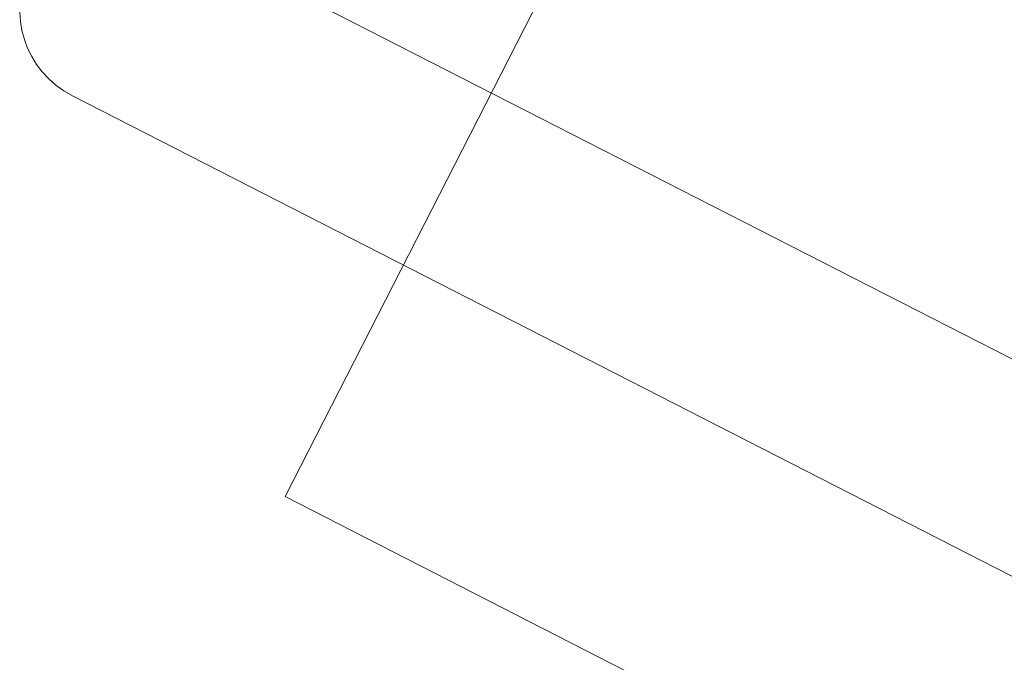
# Model space of a CAD drawing. Extents: x 5459245 to 5462690, y 5971016 to 5972523.
# Tile 88 of 198: x 5462450.854 to 5462451.532, y 5972211.851 to 5972212.293. Entities that reach past the tile are written whole.
import ezdxf

# ---------------------------------------------------------------- set-up
doc = ezdxf.new("R2010")
doc.units = 0
doc.layers.add('A_MAŁA ARCHITEKTURA', color=195, linetype='CONTINUOUS', lineweight=9)

# ---------------------------------------------------------------- blocks, each defined once
blk = doc.blocks.new('A$C43995eb0')
at = {"layer": 'A_MAŁA ARCHITEKTURA'}
for p in [(3692.12, -303.62), (3092.12, -953.62)]:
    blk.add_line(p, (3692.12, -953.62), dxfattribs=at)
at = {"layer": 'A_MAŁA ARCHITEKTURA', "linetype": 'Continuous'}
for p, q in [((3380.14, -390.59), (3380.14, -1209.52)), ((3513.14, -1209.52), (3513.14, -390.59))]:
    blk.add_line(p, q, dxfattribs=at)
blk.add_arc((3446.64, -1209.52), 66.5, 180, 0, dxfattribs=at)

msp = doc.modelspace()

# ---------------------------------------------------------------- block references
at = {"layer": 'A_MAŁA ARCHITEKTURA', "xscale": 0.001, "yscale": 0.001, "zscale": 0.001, "rotation": 242.9301705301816}
msp.add_blockref('A$C43995eb0', (5462453.5658, 5972214.81866), dxfattribs=at)

doc.saveas('drawing.dxf')
